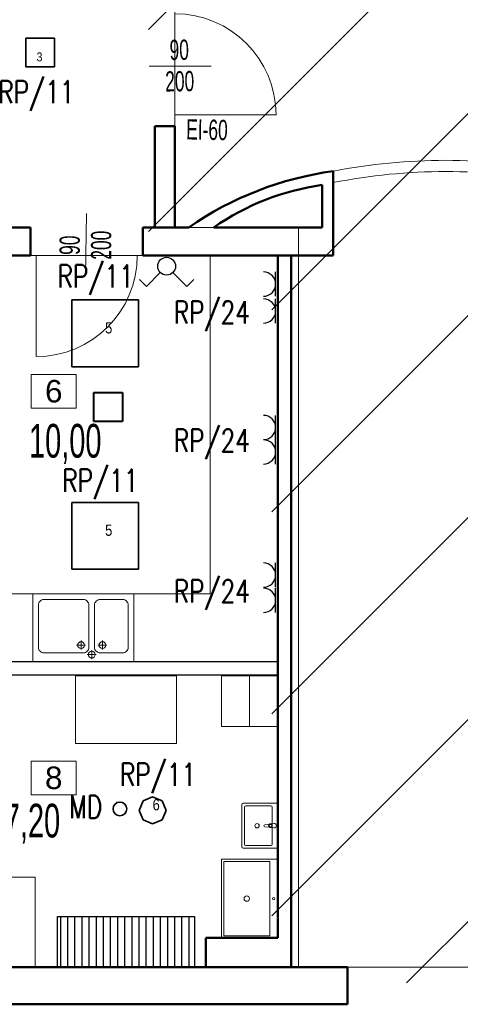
# Model space of a CAD drawing. Header units: millimetres. Extents: x 72202 to 304796, y 21658 to 519946.
# Tile 125 of 139: x 196109 to 196501, y 231341 to 232217. Entities that reach past the tile are written whole.
import ezdxf

# ---------------------------------------------------------------- set-up
doc = ezdxf.new("R2010")
doc.units = ezdxf.units.MM
doc.layers.get('0').update_dxf_attribs({"color": 253})
for name, color, linetype, lineweight in [('_kh_wymiarowanie', 253, 'Continuous', 20), ('DLXLUM', 1, 'Continuous', 35), ('DRZWI I OKNA OPISY', 253, 'Continuous', 9), ('E oświetlenie', 1, 'Continuous', 30), ('E zasilanie', 6, 'Continuous', 30), ('Instalacja elektryczna', 1, 'Continuous', 25), ('linia - gruba - projektowana', 253, 'Continuous', 50), ('linia - kreskowanie', 253, 'Continuous', 5), ('linia - rzut - gruba - istn.', 253, 'Continuous', 50), ('LINIA CIENKA', 7, 'Continuous', 13), ('LINIA GRUBA', 253, 'Continuous', 30), ('linie - kreskowanie', 253, 'Continuous', 5), ('OPISY', 253, 'Continuous', 9), ('WOD-KAN', 253, 'Continuous', 9)]:
    doc.layers.add(name, color=color, linetype=linetype, lineweight=lineweight)
doc.layers.add('DLXLUMEX', color=2, linetype='Continuous')
doc.layers.add('ES-SYSTEM', color=3, linetype='Continuous')
doc.layers.add('LINIA-NIE DRUKOWAĆ', color=253, linetype='Continuous', lineweight=20, plot=False)
doc.styles.add('2.5', font='romans.shx', dxfattribs={"width": 0.76, "height": 2.5})
doc.styles.add('simplex', font='arial.ttf')
doc.styles.get("Standard").update_dxf_attribs({"font": 'ARIALN.TTF', "width": 0.75})

# ---------------------------------------------------------------- blocks, each defined once
blk = doc.blocks.new('ZLEW')
at = {"layer": 'WOD-KAN', "linetype": 'Continuous', "lineweight": 13}
for p, q in [((-29122.01, 13209.05), (-29130.01, 13209.05)), ((-29126.01, 13205.05), (-29126.01, 13213.05)), ((-29130.51, 13199.55), (-29138.51, 13199.55)), ((-29134.51, 13195.55), (-29134.51, 13203.55)), ((-29122.01, 13190.05), (-29130.01, 13190.05)), ((-29126.01, 13194.05), (-29126.01, 13186.05))]:
    blk.add_line(p, q, dxfattribs=at)
blk.add_lwpolyline([(-29080.51, 13162.05), (-29080.51, 13252.05), (-29140.51, 13252.05), (-29140.51, 13162.05)], close=True, dxfattribs=at)
for points in [[(-29128.01, 13202.05), (-29090.51, 13202.05, 0.414214), (-29085.51, 13207.05), (-29085.51, 13242.05, 0.414214), (-29090.51, 13247.05), (-29128.01, 13247.05, 0.414214), (-29133.01, 13242.05), (-29133.01, 13207.05, 0.414214)], [(-29085.51, 13172.05), (-29085.51, 13192.05, 0.414214), (-29090.51, 13197.05), (-29128.01, 13197.05, 0.414214), (-29133.01, 13192.05), (-29133.01, 13172.05, 0.414214), (-29128.01, 13167.05), (-29090.51, 13167.05, 0.414214)]]:
    blk.add_lwpolyline(points, format="xyb", close=True, dxfattribs=at)
for centre in [(-29126.01, 13209.05), (-29134.51, 13199.55), (-29126.01, 13190.05)]:
    blk.add_circle(centre, 3, dxfattribs=at)
blk = doc.blocks.new('BASEN ZXE STALI NIERDZEWNIEJ')
at = {"layer": 'WOD-KAN', "linetype": 'Continuous', "lineweight": 13}
blk.add_lwpolyline([(13196.17, 1362.34), (13196.17, 1312.34), (13266.17, 1312.34), (13266.17, 1362.34), (13196.17, 1362.34)], dxfattribs=at)
blk.add_lwpolyline([(13198.17, 1355.34), (13198.17, 1314.34), (13264.17, 1314.34), (13264.17, 1355.34)], close=True, dxfattribs=at)
for centre, radius in [((13231.17, 1358.77), 0.997), ((13231.17, 1334.84), 2.41)]:
    blk.add_circle(centre, radius, dxfattribs=at)
blk = doc.blocks.new('UM')
at = {"layer": 'WOD-KAN', "linetype": 'Continuous', "lineweight": 13}
for p, q in [((-30, 38.5), (-30, 1.5)), ((18.5, 40), (-28.5, 40)), ((-27, 35.5), (-27, 7.5)), ((15.5, 37), (-25.5, 37)), ((17, 7.5), (17, 35.5)), ((20, 1.5), (20, 38.5)), ((-6.8, 9.1), (-6.1, 14.4)), ((-3.9, 14.4), (-3.2, 9.1)), ((-28.5, 0), (18.5, 0)), ((-25.5, 6), (15.5, 6)), ((-7.5, 4), (-7.1, 8.2)), ((-6.4, 8), (-6.4, 6.5)), ((-6.4, 6.5), (-3.6, 6.5)), ((-3.6, 6.5), (-3.6, 8)), ((-2.9, 8.2), (-2.5, 4))]:
    blk.add_line(p, q, dxfattribs=at)
blk.add_circle((-5, 23), 2.41, dxfattribs=at)
for centre, radius, start, end in [((-28.5, 38.5), 1.5, 90, 180), ((-25.5, 35.5), 1.5, 90, 180), ((15.5, 35.5), 1.5, 0, 90), ((18.5, 38.5), 1.5, 0, 90), ((-5, 14.3), 1.12, 7.1389, 172.8611), ((-28.5, 1.5), 1.5, 180, 270), ((-25.5, 7.5), 1.5, 180, 270), ((-5, 4), 2.5, 180, 0), ((-5, 8), 2.11, 147.229, 174.8304), ((-5, 8), 2.11, 32.771, 147.229), ((-5, 8), 1.36, 0, 180), ((-5, 8), 2.11, 5.1696, 32.771), ((15.5, 7.5), 1.5, 270, 0), ((18.5, 1.5), 1.5, 270, 0)]:
    blk.add_arc(centre, radius, start, end, dxfattribs=at)
blk = doc.blocks.new('zw$D2E3')
at = {"color": 1}
for p, q in [((4, 0), (4, 320)), ((4, 320), (324, 320)), ((324, 320), (324, 0)), ((324, 0), (4, 0))]:
    blk.add_line(p, q, dxfattribs=at)
at = {"layer": 'DLXLUMEX', "color": 7, "lineweight": 18}
blk.add_text('3', height=100, rotation=360, dxfattribs=at).set_placement((126, 61))
blk = doc.blocks.new('*U704')
for p, q in [((29.75, 29.75), (-29.75, 29.75)), ((-29.75, 29.75), (-29.75, -29.75)), ((-29.75, 29.75), (-29.75, -29.75)), ((-29.75, -29.75), (-29.75, 29.75)), ((-29.75, 29.75), (-29.75, 29.75)), ((29.75, 29.75), (-29.75, 29.75)), ((-29.75, 29.75), (-29.75, 29.75)), ((-29.75, 29.75), (29.75, 29.75)), ((-29.75, -29.75), (-29.75, 29.75)), ((-29.75, 29.75), (29.75, 29.75)), ((29.75, -29.75), (29.75, 29.75)), ((29.75, 29.75), (29.75, 29.75)), ((29.75, -29.75), (29.75, 29.75)), ((29.75, 29.75), (29.75, 29.75)), ((29.75, 29.75), (29.75, -29.75)), ((29.75, 29.75), (29.75, -29.75)), ((-29.75, -29.75), (29.75, -29.75)), ((-29.75, -29.75), (-29.75, -29.75)), ((-29.75, -29.75), (29.75, -29.75)), ((29.75, -29.75), (-29.75, -29.75)), ((-29.75, -29.75), (-29.75, -29.75)), ((29.75, -29.75), (-29.75, -29.75)), ((29.75, -29.75), (29.75, -29.75)), ((29.75, -29.75), (29.75, -29.75))]:
    blk.add_line(p, q)
at = {"layer": 'DLXLUMEX', "color": 7}
blk.add_text('5', height=10, dxfattribs=at).set_placement((0, 0))
blk = doc.blocks.new('*U711')
for p, q in [((-8.49, 8.49), (0, 12)), ((0, 12), (-8.49, 8.49)), ((0, 12), (-8.49, 8.49)), ((-8.49, 8.49), (0, 12)), ((0, 12), (8.49, 8.49)), ((8.49, 8.49), (0, 12)), ((8.49, 8.49), (0, 12)), ((0, 12), (0, 12)), ((0, 12), (8.49, 8.49)), ((0, 12), (0, 12)), ((-12, 0), (-8.49, 8.49)), ((-8.49, 8.49), (-12, 0)), ((-8.49, 8.49), (-12, 0)), ((-12, 0), (-8.49, 8.49)), ((-8.49, -8.49), (-12, 0)), ((-12, 0), (-8.49, -8.49)), ((-12, 0), (-12, 0)), ((-12, 0), (-8.49, -8.49)), ((-8.49, -8.49), (-12, 0)), ((-12, 0), (-12, 0)), ((-8.49, 8.49), (-8.49, 8.49)), ((-8.49, 8.49), (-8.49, 8.49)), ((8.49, 8.49), (12, 0)), ((12, 0), (8.49, 8.49)), ((8.49, 8.49), (8.49, 8.49)), ((12, 0), (8.49, 8.49)), ((8.49, 8.49), (8.49, 8.49)), ((8.49, 8.49), (12, 0)), ((12, 0), (8.49, -8.49)), ((8.49, -8.49), (12, 0)), ((8.49, -8.49), (12, 0)), ((12, 0), (8.49, -8.49)), ((12, 0), (12, 0)), ((12, 0), (12, 0)), ((0, -12), (-8.49, -8.49)), ((-8.49, -8.49), (0, -12)), ((-8.49, -8.49), (-8.49, -8.49)), ((-8.49, -8.49), (0, -12)), ((0, -12), (-8.49, -8.49)), ((-8.49, -8.49), (-8.49, -8.49)), ((8.49, -8.49), (0, -12)), ((0, -12), (8.49, -8.49)), ((0, -12), (8.49, -8.49)), ((8.49, -8.49), (0, -12)), ((8.49, -8.49), (8.49, -8.49)), ((8.49, -8.49), (8.49, -8.49)), ((0, -12), (0, -12)), ((0, -12), (0, -12))]:
    blk.add_line(p, q)
at = {"layer": 'DLXLUMEX', "color": 7}
blk.add_text('6', height=10, dxfattribs=at).set_placement((0, 0))
blk = doc.blocks.new('A$Cb5c1686c')
at = {"layer": 'ES-SYSTEM', "lineweight": 40}
for p, q in [((0, 0), (0, 25.6)), ((0, 25.6), (25.6, 25.6)), ((25.6, 25.6), (25.6, 0)), ((25.6, 0), (0, 0))]:
    blk.add_line(p, q, dxfattribs=at)
blk = doc.blocks.new('£¹cznik grupowy')
at = {"layer": 'E oświetlenie'}
for p, q in [((-112.5, 162), (-150.7, 123.8)), ((-35, 84.5), (-112.5, 162)), ((35, 84.5), (112.5, 162)), ((112.5, 162), (150.7, 123.8))]:
    blk.add_line(p, q, dxfattribs=at)
blk.add_circle((0, 49.5), 49.5, dxfattribs=at)
blk = doc.blocks.new('Gniazdo 230V')
at = {"layer": 'E zasilanie'}
blk.add_line((-67.5, 0), (67.5, 0), dxfattribs=at)
blk.add_arc((0, 67.5), 67.5, 180, 0, dxfattribs=at)

msp = doc.modelspace()

# ---------------------------------------------------------------- hatches: boundary and pattern name
at = {"layer": 'linia - kreskowanie'}
h = msp.add_hatch(dxfattribs=at)
h.set_pattern_fill('ANSI31', color=8, scale=40)
h.set_pattern_definition([(45, (56602.46, 42477.22), (-89.80256, 89.80256), [])])
h.paths.add_polyline_path([(198815.482, 232399.922), (198822.567, 232425.835), (199046.258, 232450.065), (198945.786, 233377.64), (196018.409, 233060.554), (196086.575, 232431.235), (196223.298, 232446.045), (196223.216, 232218.499), (196223.216, 232017.898), (196333.089, 232017.898), (196333.089, 231359.898), (199050.842, 231359.898), (199050.842, 231992.898), (198815.905, 231992.898)])
at = {"layer": 'linie - kreskowanie', "lineweight": -3, "ltscale": 4}
h = msp.add_hatch(dxfattribs=at)
h.set_pattern_fill('ANSI31', color=256, scale=2, angle=45)
h.set_pattern_definition([(90, (-4e-09, 10223.0286), (-6.35, 1e-15), [])])
h.paths.add_polyline_path([(196211.292, 231418.874), (196142.292, 231418.874), (196142.292, 231373.874), (196211.292, 231373.874)])
h.paths.add_polyline_path([(196264.292, 231418.874), (196211.292, 231418.874), (196211.292, 231373.874), (196264.292, 231373.874)])

# ---------------------------------------------------------------- linework, layer by layer
at = {"layer": 'DRZWI I OKNA OPISY'}
for p, q in [((196223.938, 232175.281), (196279.11, 232175.347)), ((196167.267, 231989.071), (196168.04, 232044.238))]:
    msp.add_line(p, q, dxfattribs=at)
at = {"layer": 'Instalacja elektryczna', "color": 5, "lineweight": 35}
msp.add_circle((196197.854, 231514.664), 6.1, dxfattribs=at)
at = {"layer": 'linia - gruba - projektowana'}
for p, q in [((196387.792, 232006.874), (196387.792, 232081.874)), ((196377.792, 232031.874), (196377.792, 232069.601)), ((195793.292, 232031.874), (196118.292, 232031.874)), ((196218.292, 232031.874), (196259.292, 232031.874)), ((196281.333, 232031.874), (196377.792, 232031.874)), ((195818.292, 232006.874), (196118.292, 232006.874)), ((196218.292, 232006.874), (196387.792, 232006.874)), ((196338.292, 231399.874), (196338.292, 232006.874)), ((196350.292, 231373.874), (196350.292, 232006.874)), ((196274.292, 231373.874), (196274.292, 231399.874)), ((196274.292, 231399.874), (196338.292, 231399.874)), ((195844.292, 231373.874), (196350.292, 231373.874)), ((196350.292, 231373.874), (196400.292, 231373.874)), ((196350.292, 231373.874), (196400.292, 231373.874)), ((196400.292, 231340.874), (196400.292, 231373.874)), ((196400.292, 231340.874), (195458.465, 231341.522))]:
    msp.add_line(p, q, dxfattribs=at)
at = {"layer": 'linia - gruba - projektowana', "lineweight": -3, "ltscale": 1.2}
msp.add_line((196180.292, 231633.874), (196288.292, 231633.874), dxfattribs=at)
at = {"layer": 'linia - gruba - projektowana'}
for points in [[(196118.292, 232006.874), (196118.292, 232031.874)], [(196218.292, 232006.874), (196218.292, 232031.874)]]:
    msp.add_lwpolyline(points, dxfattribs=at)
for centre, radius, start, end in [((196427.33, 231790.141), 294.4, 97.718015, 124.804511), ((196410.234, 231844.48), 227.447, 98.200383, 124.522581)]:
    msp.add_arc(centre, radius, start, end, dxfattribs=at)
at = {"layer": 'linia - rzut - gruba - istn.', "color": 7, "ltscale": 1.2}
for p, q in [((196228.813, 232121.874), (196246.812, 232121.874)), ((196228.813, 232121.874), (196228.813, 232031.874)), ((196246.812, 232121.874), (196246.812, 232031.874))]:
    msp.add_line(p, q, dxfattribs=at)
at = {"layer": 'LINIA CIENKA'}
for p, q in [((196246.812, 232121.874), (196246.812, 232131.874)), ((196246.812, 232131.874), (196336.812, 232131.874)), ((196118.292, 232006.874), (196123.292, 232006.874)), ((196123.292, 232006.874), (196123.292, 231916.874)), ((196218.292, 232006.874), (196213.292, 232006.874)), ((196278.292, 231705.874), (196278.292, 232006.874)), ((196060.292, 231705.874), (196278.292, 231705.874)), ((196313.292, 231587.907), (196313.292, 231632.907))]:
    msp.add_line(p, q, dxfattribs=at)
msp.add_lwpolyline([(198976.342, 233392.37), (196042.005, 233074.53), (196110.171, 232445.211), (196246.894, 232460.021), (196246.812, 232232.475), (196246.812, 232232.475), (196246.812, 232031.874), (196356.686, 232031.874), (196356.686, 231373.874), (199074.439, 231373.874), (199074.439, 232006.874), (198839.501, 232006.874), (198839.373, 232130.11)], dxfattribs=at)
for points in [[(196158.294, 231632.907), (196248.294, 231632.907), (196248.294, 231572.907), (196158.294, 231572.907)], [(196338.292, 231587.907), (196338.292, 231632.907), (196288.292, 231632.907), (196288.292, 231587.907)], [(196042.292, 231373.874), (196122.292, 231373.874), (196122.292, 231453.874), (196042.292, 231453.874)]]:
    msp.add_lwpolyline(points, close=True, dxfattribs=at)
at = {"layer": 'LINIA CIENKA', "lineweight": -3, "ltscale": 4}
msp.add_lwpolyline([(196142.292, 231418.874), (196264.292, 231418.874), (196264.292, 231373.874), (196142.292, 231373.874)], close=True, dxfattribs=at)
at = {"layer": 'LINIA CIENKA'}
for centre, start, end in [((196246.812, 232131.874), 0, 90), ((196123.292, 232006.874), 270, 0)]:
    msp.add_arc(centre, 90, start, end, dxfattribs=at)
at = {"layer": 'LINIA GRUBA'}
for p, q in [((196060.292, 231645.874), (196338.292, 231645.874)), ((196048.292, 231633.874), (196338.292, 231633.874))]:
    msp.add_line(p, q, dxfattribs=at)
at = {"layer": 'LINIA-NIE DRUKOWAĆ'}
msp.add_lwpolyline([(198976.342, 233392.37), (196042.005, 233074.53), (196110.171, 232445.211), (196246.894, 232460.021), (196246.812, 232232.475), (196246.812, 232232.475), (196246.812, 232031.874), (196356.686, 232031.874), (196356.686, 231373.874), (199074.439, 231373.874), (199074.439, 232006.874), (198839.501, 232006.874), (198839.079, 232413.898), (198846.163, 232439.812), (199069.855, 232464.041), (198969.382, 233391.616)], dxfattribs=at)
msp.add_lwpolyline([(196338.292, 232006.874), (196060.292, 232006.874), (196060.292, 231645.874), (196338.292, 231645.874)], close=True, dxfattribs=at)
for radius, start, end in [(525, 79.019425, 100.980575), (515, 78.803481, 101.196519)]:
    msp.add_arc((196487.792, 231566.486), radius, start, end, dxfattribs=at)
at = {"layer": 'OPISY'}
for points in [[(196118.964, 231901.03), (196118.964, 231871.03), (196158.964, 231871.03), (196158.964, 231901.03)], [(196118.964, 231557.171), (196118.964, 231527.171), (196158.964, 231527.171), (196158.964, 231557.171)]]:
    msp.add_lwpolyline(points, close=True, dxfattribs=at)

# ---------------------------------------------------------------- block references
at = {"layer": '_kh_wymiarowanie'}
msp.add_blockref('A$Cb5c1686c', (196174.517, 231859.331), dxfattribs=at)
at = {"layer": 'DLXLUM', "color": 6, "xscale": 0.08000000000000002, "yscale": 0.08000000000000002, "zscale": 0.08000000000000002}
msp.add_blockref('zw$D2E3', (196113.675, 232174.628), dxfattribs=at)
at = {"layer": 'DLXLUM'}
for name, p in [('*U704', (196184.714, 231937.54)), ('*U704', (196184.714, 231757.54)), ('*U711', (196226.954, 231513.372))]:
    msp.add_blockref(name, p, dxfattribs=at)
at = {"layer": 'E oświetlenie', "xscale": 0.16, "yscale": 0.16, "zscale": 0.16, "rotation": 180}
msp.add_blockref('£¹cznik grupowy', (196239.436, 232005.24), dxfattribs=at)
at = {"layer": 'E zasilanie', "xscale": 0.16, "yscale": 0.16, "zscale": 0.16, "rotation": 90}
for p in [(196336.456, 231981.396), (196336.456, 231957.418), (196336.456, 231853.853), (196336.456, 231832.171), (196336.456, 231722.568), (196336.456, 231700.12)]:
    msp.add_blockref('Gniazdo 230V', p, dxfattribs=at)
at = {"layer": 'WOD-KAN'}
for name, p, rotation in [('ZLEW', (209372.339, 260786.386), 89.99999999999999), ('BASEN ZXE STALI NIERDZEWNIEJ', (194975.97, 244666.039), 270)]:
    msp.add_blockref(name, p, dxfattribs=dict(at, rotation=rotation))
at = {"layer": 'WOD-KAN', "xscale": -0.8, "yscale": 0.8, "zscale": 0.8, "rotation": 90}
msp.add_blockref('UM', (196338.292, 231495.727), dxfattribs=at)

# ---------------------------------------------------------------- texts
at = {"layer": 'DRZWI I OKNA OPISY', "char_height": 18, "width": 130, "attachment_point": 5}
for s, insert, rotation in [('90', (196250.661, 232189.665), 0.870757), ('200', (196251.086, 232161.706), 0.870757), ('EI-60', (196275.351, 232118.626), 358.901101), ('200', (196181.253, 232016.01), 90), ('90', (196153.291, 232016.01), 90)]:
    msp.add_mtext(s, dxfattribs=dict(at, insert=insert, rotation=rotation))
at = {"layer": 'E oświetlenie', "lineweight": 20, "style": '2.5', "width": 0.76}
for p in [(196089.605, 232142.307), (196142.344, 231978.419), (196146.554, 231796.72), (196197.867, 231535.302)]:
    msp.add_text('RP/11', height=20, dxfattribs=at).set_placement(p)
at = {"layer": 'E oświetlenie', "color": 6, "lineweight": 20, "style": '2.5', "width": 0.76}
for p in [(196245.78, 231946.281), (196245.78, 231832.279), (196245.78, 231698.26)]:
    msp.add_text('RP/24', height=20, dxfattribs=at).set_placement(p)
at = {"layer": 'Instalacja elektryczna', "color": 7, "lineweight": 18, "style": '2.5', "width": 0.76}
msp.add_text('MD', height=20, dxfattribs=at).set_placement((196152.82, 231506.472))
at = {"layer": 'LINIA-NIE DRUKOWAĆ', "char_height": 30, "width": 125.07, "attachment_point": 1}
for s, insert in [('\\pt120;10,00', (196116.969, 231857.045)), ('\\pt120;17,20', (196080.179, 231519.26))]:
    msp.add_mtext(s, dxfattribs=dict(at, insert=insert))
at = {"layer": 'OPISY', "char_height": 20, "width": 40, "attachment_point": 5, "style": 'simplex'}
for s, insert in [('6', (196138.964, 231886.03)), ('8', (196138.964, 231542.171))]:
    msp.add_mtext(s, dxfattribs=dict(at, insert=insert))

doc.saveas('drawing.dxf')
